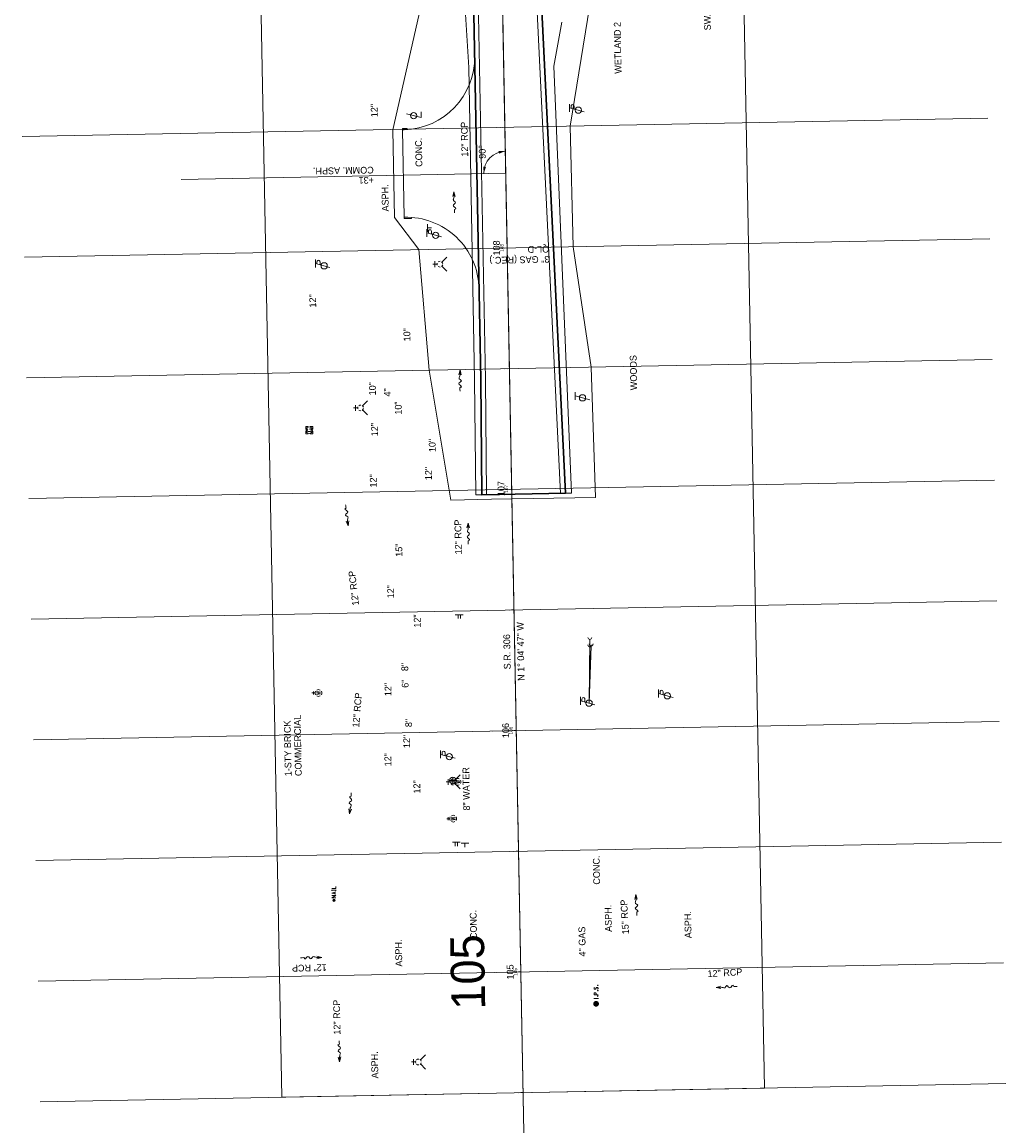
# Model space of a CAD drawing. Extents: x 2285774 to 2287976, y 637960 to 640390.
# Tile 2 of 9: x 2287186 to 2287593, y 638409 to 638867. Entities that reach past the tile are written whole.
import ezdxf
from ezdxf.enums import TextEntityAlignment as Align

# ---------------------------------------------------------------- set-up
doc = ezdxf.new("R2010")
doc.units = 0
doc.header["$LTSCALE"] = 20
doc.header["$MEASUREMENT"] = 0
for name, pattern in [('cl10', [50, 2.5, -2.5, 40, -2.5, 2.5]), ('cl100', [100, 10, -10, 60, -10, 10]), ('cl20', [100, 5, -5, 80, -5, 5]), ('DGN Style 7', [105.389891, 47.425451, -21.077978, 15.808484, -21.077978])]:
    doc.linetypes.add(name, pattern=pattern)
for name, color, linetype, lineweight in [('BD_X_Text', 7, 'Continuous', 0), ('DR_X_Text', 7, 'Continuous', 0), ('EV_Ecological_Text', 7, 'Continuous', 13), ('GE_P_CL_10', 7, 'cl10', 13), ('GE_P_CL_100', 7, 'cl100', 13), ('GE_P_CL_20', 7, 'cl20', 13), ('GE_P_Driveway_CL', 7, 'DGN Style 7', 13), ('GK_Clip_Borders', 7, 'Continuous', 0), ('GK_Patterns', 7, 'Continuous', 0), ('LT_X_Poles', 2, 'Continuous', 0), ('PV_P_EOP', 7, 'Continuous', 30), ('RD_X_Text', 7, 'Continuous', 0), ('SN_X_Public', 3, 'Continuous', 0), ('SV_P_Mon_Cells_Set', 7, 'Continuous', 0), ('SV_X_Control_Cells_Found', 7, 'Continuous', 0), ('TX_P_20', 7, 'Continuous', 13), ('UT_X_Gas_Cells', 2, 'Continuous', 0), ('UT_X_Gas_Text', 7, 'Continuous', 0), ('UT_X_Misc_Cells', 7, 'Continuous', 0), ('UT_X_Water_Text', 7, 'Continuous', 0), ('VG_X_Text', 7, 'Continuous', 0)]:
    doc.layers.add(name, color=color, linetype=linetype, lineweight=lineweight)
for name, color, linetype, lineweight, true_color in [('DR_X_Flow_Arrow', 7, 'Continuous', 0, 0x87cefa), ('PV_P_Curb', 7, 'Continuous', 13, 0x00ffa1), ('PV_P_Drive', 7, 'Continuous', 13, 0xff1493), ('PV_P_Saw_Cut_Line', 7, 'Continuous', 13, 0x99cc33), ('PV_P_Shoulder', 7, 'Continuous', 13, 0xff8000), ('RW_P_Const_Limits', 7, 'constlimit', 0, 0x00ffa1), ('UT_X_Telecom', 7, 'Continuous', 0, 0xff8000), ('UT_X_Telecom_Cells', 7, 'Continuous', 0, 0xff8000), ('UT_X_Water_Cells', 7, 'Continuous', 0, 0x40e0d0)]:
    doc.layers.add(name, color=color, linetype=linetype, lineweight=lineweight, true_color=true_color)
doc.styles.add('Slanted-Normal LS 0.50', font='font31.shx', dxfattribs={"height": 0.14})
doc.styles.add('Style-font31', font='font31.shx')
doc.linetypes.add('constlimit', pattern='A,0.65,-0.1,[96,dgnlstyle-ODOT_Linestyles.shx,S=0.000398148,R=0,X=0,Y=0],-0.1', length=0.85)

# ---------------------------------------------------------------- blocks, each defined once
blk = doc.blocks.new('*D6')
at = {"layer": 'TX_P_20'}
blk.add_arc((2287385.94, 638804.21), 9.14, 91.0798, 181.0798, dxfattribs=at)
at = {"layer": 'TX_P_20', "extrusion": (0, 0, -1)}
for points in [[(-2287382.91, 638813.42), (-2287385.77, 638813.35), (-2287383.11, 638812.32)], [(-2287377.74, 638806.74), (-2287376.8, 638804.04), (-2287376.63, 638806.89)]]:
    blk.add_solid(points, dxfattribs=at)
at = {"layer": 'TX_P_20', "style": 'Slanted-Normal LS 0.50'}
blk.add_text('90°', height=2.8, rotation=91.0798, dxfattribs=at).set_placement((2287376.26, 638810.19), align=Align.MIDDLE_LEFT)
blk = doc.blocks.new('SGN2P')
at = {"layer": 'SN_X_Public'}
for p, q in [((0, 0.024), (-0.08, 0.024)), ((0, 0.08), (0, -0.08)), ((0, -0.024), (-0.08, -0.024))]:
    blk.add_line(p, q, dxfattribs=at)
blk = doc.blocks.new('SGN1P')
at = {"layer": 'SN_X_Public'}
for p, q in [((0, 0), (-0.08, 0)), ((0, 0.08), (0, -0.08))]:
    blk.add_line(p, q, dxfattribs=at)
blk = doc.blocks.new('SGN2P_1')
at = {"layer": 'SN_X_Public'}
for p, q in [((0, 0.024), (-0.08, 0.024)), ((0, 0.08), (0, -0.08)), ((0, -0.024), (-0.08, -0.024))]:
    blk.add_line(p, q, dxfattribs=at)
blk = doc.blocks.new('SGN1P_1')
at = {"layer": 'SN_X_Public'}
for p, q in [((0, 0.08), (0, -0.08)), ((0, 0), (-0.08, 0))]:
    blk.add_line(p, q, dxfattribs=at)
blk = doc.blocks.new('DFL-X')
at = {"layer": 'DR_X_Flow_Arrow', "flags": 128}
blk.add_lwpolyline([(-0.08, -0.021), (0, 0), (-0.08, 0.022)], dxfattribs=at)
at = {"layer": 'DR_X_Flow_Arrow'}
blk.add_open_spline([(0, 0), (-0.028, 0), (-0.055, 0), (-0.083, 0), (-0.094, 0), (-0.105, 0.005), (-0.116, 0.008), (-0.123, 0.01), (-0.131, 0.013), (-0.137, 0.015), (-0.152, 0.02), (-0.165, -0.02), (-0.179, -0.022), (-0.195, -0.023), (-0.212, 0.018), (-0.228, 0.02), (-0.245, 0.021), (-0.266, -0.028), (-0.284, -0.022), (-0.29, -0.02), (-0.287, 0.001), (-0.295, 0.001), (-0.313, 0), (-0.332, 0), (-0.35, 0)], degree=3, knots=[0, 0, 0, 0, 0.203531, 0.203531, 0.203531, 0.286234, 0.286234, 0.286234, 0.340272, 0.340272, 0.340272, 0.477755, 0.477755, 0.477755, 0.633727, 0.633727, 0.633727, 0.804111, 0.804111, 0.804111, 0.865463, 0.865463, 0.865463, 1, 1, 1, 1], dxfattribs=at)
blk = doc.blocks.new('DFL-X_1')
at = {"layer": 'DR_X_Flow_Arrow', "flags": 128}
blk.add_lwpolyline([(-0.08, -0.021), (0, 0), (-0.08, 0.022)], dxfattribs=at)
at = {"layer": 'DR_X_Flow_Arrow'}
blk.add_open_spline([(0, 0), (-0.028, 0), (-0.055, 0), (-0.083, 0), (-0.094, 0), (-0.105, 0.005), (-0.116, 0.008), (-0.123, 0.01), (-0.13, 0.013), (-0.137, 0.015), (-0.154, 0.02), (-0.164, -0.02), (-0.179, -0.022), (-0.196, -0.023), (-0.211, 0.018), (-0.228, 0.02), (-0.246, 0.021), (-0.267, -0.028), (-0.284, -0.022), (-0.29, -0.02), (-0.287, 0.001), (-0.295, 0.001), (-0.313, 0), (-0.332, 0), (-0.35, 0)], degree=3, knots=[0, 0, 0, 0, 0.203531, 0.203531, 0.203531, 0.286234, 0.286234, 0.286234, 0.340272, 0.340272, 0.340272, 0.477755, 0.477755, 0.477755, 0.633727, 0.633727, 0.633727, 0.804111, 0.804111, 0.804111, 0.865463, 0.865463, 0.865463, 1, 1, 1, 1], dxfattribs=at)
blk = doc.blocks.new('DFL-X_2')
at = {"layer": 'DR_X_Flow_Arrow', "flags": 128}
blk.add_lwpolyline([(-0.08, -0.021), (0, 0), (-0.08, 0.022)], dxfattribs=at)
at = {"layer": 'DR_X_Flow_Arrow'}
blk.add_open_spline([(0, 0), (-0.028, 0), (-0.055, 0), (-0.083, 0), (-0.094, 0), (-0.105, 0.005), (-0.116, 0.008), (-0.123, 0.01), (-0.13, 0.013), (-0.137, 0.015), (-0.154, 0.02), (-0.164, -0.02), (-0.179, -0.022), (-0.196, -0.023), (-0.211, 0.018), (-0.228, 0.02), (-0.246, 0.021), (-0.267, -0.028), (-0.284, -0.022), (-0.29, -0.02), (-0.287, 0.001), (-0.295, 0.001), (-0.313, 0), (-0.332, 0), (-0.35, 0)], degree=3, knots=[0, 0, 0, 0, 0.203531, 0.203531, 0.203531, 0.286234, 0.286234, 0.286234, 0.340272, 0.340272, 0.340272, 0.477755, 0.477755, 0.477755, 0.633727, 0.633727, 0.633727, 0.804111, 0.804111, 0.804111, 0.865463, 0.865463, 0.865463, 1, 1, 1, 1], dxfattribs=at)
blk = doc.blocks.new('DFL-X_3')
at = {"layer": 'DR_X_Flow_Arrow', "flags": 128}
blk.add_lwpolyline([(-0.08, -0.021), (0, 0), (-0.08, 0.022)], dxfattribs=at)
at = {"layer": 'DR_X_Flow_Arrow'}
blk.add_open_spline([(0, 0), (-0.028, 0), (-0.055, 0), (-0.083, 0), (-0.094, 0), (-0.105, 0.005), (-0.116, 0.008), (-0.123, 0.01), (-0.13, 0.013), (-0.137, 0.015), (-0.153, 0.02), (-0.165, -0.02), (-0.179, -0.022), (-0.196, -0.023), (-0.211, 0.018), (-0.228, 0.019), (-0.246, 0.021), (-0.266, -0.028), (-0.284, -0.022), (-0.29, -0.02), (-0.287, 0.001), (-0.295, 0.001), (-0.313, 0), (-0.332, 0), (-0.35, 0)], degree=3, knots=[0, 0, 0, 0, 0.203531, 0.203531, 0.203531, 0.286234, 0.286234, 0.286234, 0.340272, 0.340272, 0.340272, 0.477755, 0.477755, 0.477755, 0.633727, 0.633727, 0.633727, 0.804111, 0.804111, 0.804111, 0.865463, 0.865463, 0.865463, 1, 1, 1, 1], dxfattribs=at)
blk = doc.blocks.new('DFL-X_18')
at = {"layer": 'DR_X_Flow_Arrow', "flags": 128}
blk.add_lwpolyline([(-0.08, -0.021), (0, 0), (-0.08, 0.022)], dxfattribs=at)
at = {"layer": 'DR_X_Flow_Arrow'}
blk.add_open_spline([(0, 0), (-0.028, 0), (-0.055, 0), (-0.083, 0), (-0.094, 0), (-0.105, 0.005), (-0.116, 0.008), (-0.123, 0.01), (-0.13, 0.013), (-0.137, 0.015), (-0.154, 0.02), (-0.164, -0.02), (-0.179, -0.022), (-0.196, -0.023), (-0.211, 0.018), (-0.228, 0.02), (-0.246, 0.021), (-0.268, -0.028), (-0.284, -0.022), (-0.289, -0.02), (-0.287, 0.001), (-0.295, 0.001), (-0.313, 0), (-0.332, 0), (-0.35, 0)], degree=3, knots=[0, 0, 0, 0, 0.203531, 0.203531, 0.203531, 0.286234, 0.286234, 0.286234, 0.340272, 0.340272, 0.340272, 0.477755, 0.477755, 0.477755, 0.633727, 0.633727, 0.633727, 0.804111, 0.804111, 0.804111, 0.865463, 0.865463, 0.865463, 1, 1, 1, 1], dxfattribs=at)
blk = doc.blocks.new('DFL-X_19')
at = {"layer": 'DR_X_Flow_Arrow', "flags": 128}
blk.add_lwpolyline([(-0.08, -0.021), (0, 0), (-0.08, 0.022)], dxfattribs=at)
at = {"layer": 'DR_X_Flow_Arrow'}
blk.add_open_spline([(0, 0), (-0.028, 0), (-0.055, 0), (-0.083, 0), (-0.094, 0), (-0.105, 0.005), (-0.116, 0.008), (-0.123, 0.01), (-0.13, 0.013), (-0.137, 0.015), (-0.154, 0.02), (-0.165, -0.02), (-0.179, -0.022), (-0.195, -0.023), (-0.212, 0.018), (-0.228, 0.02), (-0.245, 0.021), (-0.266, -0.028), (-0.284, -0.022), (-0.29, -0.02), (-0.287, 0.001), (-0.295, 0.001), (-0.313, 0), (-0.332, 0), (-0.35, 0)], degree=3, knots=[0, 0, 0, 0, 0.203531, 0.203531, 0.203531, 0.286234, 0.286234, 0.286234, 0.340272, 0.340272, 0.340272, 0.477755, 0.477755, 0.477755, 0.633727, 0.633727, 0.633727, 0.804111, 0.804111, 0.804111, 0.865463, 0.865463, 0.865463, 1, 1, 1, 1], dxfattribs=at)
blk = doc.blocks.new('DFL-X_20')
at = {"layer": 'DR_X_Flow_Arrow', "flags": 128}
blk.add_lwpolyline([(-0.08, -0.021), (0, 0), (-0.08, 0.022)], dxfattribs=at)
at = {"layer": 'DR_X_Flow_Arrow'}
blk.add_open_spline([(0, 0), (-0.028, 0), (-0.055, 0), (-0.083, 0), (-0.094, 0), (-0.105, 0.005), (-0.116, 0.008), (-0.123, 0.01), (-0.131, 0.013), (-0.137, 0.015), (-0.153, 0.02), (-0.165, -0.02), (-0.179, -0.022), (-0.196, -0.023), (-0.211, 0.018), (-0.228, 0.02), (-0.246, 0.021), (-0.266, -0.028), (-0.284, -0.022), (-0.29, -0.02), (-0.287, 0.001), (-0.295, 0.001), (-0.313, 0), (-0.332, 0), (-0.35, 0)], degree=3, knots=[0, 0, 0, 0, 0.203531, 0.203531, 0.203531, 0.286234, 0.286234, 0.286234, 0.340272, 0.340272, 0.340272, 0.477755, 0.477755, 0.477755, 0.633727, 0.633727, 0.633727, 0.804111, 0.804111, 0.804111, 0.865463, 0.865463, 0.865463, 1, 1, 1, 1], dxfattribs=at)
blk = doc.blocks.new('DFL-X_21')
at = {"layer": 'DR_X_Flow_Arrow', "flags": 128}
blk.add_lwpolyline([(-0.08, -0.021), (0, 0), (-0.08, 0.022)], dxfattribs=at)
at = {"layer": 'DR_X_Flow_Arrow'}
blk.add_open_spline([(0, 0), (-0.028, 0), (-0.055, 0), (-0.083, 0), (-0.094, 0), (-0.105, 0.005), (-0.116, 0.008), (-0.123, 0.01), (-0.131, 0.013), (-0.137, 0.015), (-0.153, 0.02), (-0.165, -0.02), (-0.179, -0.022), (-0.196, -0.023), (-0.211, 0.018), (-0.228, 0.02), (-0.246, 0.021), (-0.266, -0.028), (-0.284, -0.022), (-0.29, -0.02), (-0.287, 0.001), (-0.295, 0.001), (-0.313, 0), (-0.332, 0), (-0.35, 0)], degree=3, knots=[0, 0, 0, 0, 0.203531, 0.203531, 0.203531, 0.286234, 0.286234, 0.286234, 0.340272, 0.340272, 0.340272, 0.477755, 0.477755, 0.477755, 0.633727, 0.633727, 0.633727, 0.804111, 0.804111, 0.804111, 0.865463, 0.865463, 0.865463, 1, 1, 1, 1], dxfattribs=at)
blk = doc.blocks.new('NAIL')
at = {"layer": 'SV_X_Control_Cells_Found'}
for p, q in [((-0.018, 0.018), (0.018, -0.018)), ((-0.018, -0.018), (0.018, 0.018))]:
    blk.add_line(p, q, dxfattribs=at)
at = {"layer": 'SV_X_Control_Cells_Found', "flags": 128}
for points in [[(0.054, -0.04), (0.054, 0.04), (0.102, -0.04), (0.102, 0.04)], [(0.127, -0.04), (0.152, 0.04), (0.177, -0.04)], [(0.202, 0.04), (0.222, 0.04)], [(0.212, -0.04), (0.212, 0.04)], [(0.247, 0.04), (0.247, -0.04), (0.291, -0.04)], [(0.17, -0.022), (0.133, -0.022)], [(0.202, -0.04), (0.222, -0.04)]]:
    blk.add_lwpolyline(points, dxfattribs=at)
at = {"layer": 'SV_X_Control_Cells_Found'}
blk.add_circle((0, 0), 0.025, dxfattribs=at)
blk = doc.blocks.new('FH')
at = {"layer": 'UT_X_Water_Cells'}
for p, q in [((0.06, 0.103), (-0.06, 0.103)), ((0, 0.06), (0, 0.146)), ((-0.042, -0.042), (-0.146, -0.146)), ((0.042, -0.042), (0.146, -0.146))]:
    blk.add_line(p, q, dxfattribs=at)
for start, end in [(140.021, 184.0629), (68.1395, 112.038), (356.0165, 39.9889), (211.8788, 255.8479), (283.8239, 329.9097)]:
    blk.add_arc((0, 0), 0.06, start, end, dxfattribs=at)
blk = doc.blocks.new('IPS')
at = {"layer": 'SV_P_Mon_Cells_Set'}
h = blk.add_hatch(color=256, dxfattribs=at)
edge = h.paths.add_edge_path()
edge.add_arc((0, 0), 0.06, 0, 360)
at = {"layer": 'SV_P_Mon_Cells_Set', "flags": 128}
for points in [[(0.101, 0.04), (0.119, 0.04)], [(0.11, -0.04), (0.11, 0.04)], [(0.188, -0.04), (0.188, 0.04), (0.214, 0.04), (0.217, 0.039), (0.221, 0.038), (0.223, 0.037), (0.224, 0.036), (0.227, 0.033), (0.228, 0.029), (0.229, 0.024), (0.229, 0.017), (0.229, 0.014), (0.228, 0.01), (0.226, 0.006), (0.223, 0.004), (0.222, 0.003), (0.219, 0.002), (0.214, 0.001), (0.188, 0.001)], [(0.338, 0.034), (0.337, 0.036), (0.336, 0.037), (0.331, 0.039), (0.325, 0.04), (0.32, 0.04), (0.319, 0.04), (0.311, 0.038), (0.305, 0.034), (0.302, 0.029), (0.3, 0.024), (0.3, 0.021), (0.302, 0.016), (0.306, 0.011), (0.336, -0.008), (0.339, -0.01), (0.34, -0.013), (0.341, -0.017), (0.341, -0.02), (0.341, -0.024), (0.34, -0.027), (0.339, -0.03), (0.338, -0.032), (0.337, -0.034), (0.335, -0.036), (0.334, -0.037), (0.331, -0.039), (0.33, -0.039), (0.325, -0.04), (0.317, -0.04), (0.312, -0.039), (0.305, -0.034), (0.3, -0.03)], [(0.101, -0.04), (0.119, -0.04)], [(0.158, -0.029), (0.16, -0.029), (0.162, -0.03), (0.164, -0.033), (0.164, -0.036), (0.162, -0.039), (0.16, -0.04), (0.158, -0.04), (0.156, -0.039), (0.154, -0.036), (0.154, -0.033), (0.156, -0.03), (0.158, -0.029)], [(0.27, -0.029), (0.273, -0.029), (0.275, -0.03), (0.276, -0.033), (0.276, -0.036), (0.275, -0.039), (0.273, -0.04), (0.27, -0.04), (0.268, -0.039), (0.267, -0.036), (0.267, -0.033), (0.268, -0.03), (0.27, -0.029)], [(0.379, -0.029), (0.382, -0.029), (0.384, -0.03), (0.385, -0.033), (0.385, -0.036), (0.384, -0.039), (0.382, -0.04), (0.379, -0.04), (0.378, -0.039), (0.376, -0.036), (0.376, -0.033), (0.378, -0.03), (0.379, -0.029)]]:
    blk.add_lwpolyline(points, dxfattribs=at)
blk = doc.blocks.new('TPW')
at = {"layer": 'UT_X_Misc_Cells'}
for p, q in [((0.128, 0.18), (-0.032, 0.18)), ((0.048, 0.18), (-0.032, -0.12)), ((0.023, 0.086), (0.083, 0.086)), ((0.04, 0.15), (0.083, 0.15))]:
    blk.add_line(p, q, dxfattribs=at)
blk.add_circle((0, 0), 0.065, dxfattribs=at)
blk.add_arc((0.083, 0.118), 0.0319, 268.8767, 91.1233, dxfattribs=at)
blk = doc.blocks.new('TPW_1')
at = {"layer": 'UT_X_Misc_Cells'}
for p, q in [((0.128, 0.18), (-0.032, 0.18)), ((0.048, 0.18), (-0.032, -0.12)), ((0.023, 0.086), (0.083, 0.086)), ((0.04, 0.15), (0.083, 0.15))]:
    blk.add_line(p, q, dxfattribs=at)
blk.add_circle((0, 0), 0.065, dxfattribs=at)
blk.add_arc((0.083, 0.118), 0.0319, 268.8767, 91.1233, dxfattribs=at)
blk = doc.blocks.new('TPW_2')
at = {"layer": 'UT_X_Misc_Cells'}
for p, q in [((0.128, 0.18), (-0.032, 0.18)), ((0.048, 0.18), (-0.032, -0.12)), ((0.023, 0.086), (0.083, 0.086)), ((0.04, 0.15), (0.083, 0.15))]:
    blk.add_line(p, q, dxfattribs=at)
blk.add_circle((0, 0), 0.065, dxfattribs=at)
blk.add_arc((0.083, 0.118), 0.0319, 268.8767, 91.1233, dxfattribs=at)
blk = doc.blocks.new('FH_1')
at = {"layer": 'UT_X_Water_Cells'}
for p, q in [((0.06, 0.103), (-0.06, 0.103)), ((0, 0.06), (0, 0.146)), ((-0.042, -0.042), (-0.146, -0.146)), ((0.042, -0.042), (0.146, -0.146))]:
    blk.add_line(p, q, dxfattribs=at)
for start, end in [(140.021, 184.0629), (68.1395, 112.038), (356.0165, 39.9889), (211.8788, 255.8479), (283.8239, 329.9097)]:
    blk.add_arc((0, 0), 0.06, start, end, dxfattribs=at)
blk = doc.blocks.new('WGV')
at = {"layer": 'UT_X_Water_Cells'}
for p, q in [((0.032, 0.102), (-0.032, 0.102)), ((0, 0.07), (0, 0.134))]:
    blk.add_line(p, q, dxfattribs=at)
at = {"layer": 'UT_X_Water_Cells', "flags": 128}
blk.add_lwpolyline([(-0.032, 0.041), (-0.016, -0.045), (0, 0.041), (0.016, -0.045), (0.032, 0.041)], dxfattribs=at)
at = {"layer": 'UT_X_Water_Cells'}
for start, end in [(150.0184, 209.9816), (60.0184, 120.0157), (330.0184, 29.9816), (239.9843, 299.9816)]:
    blk.add_arc((0, 0), 0.07, start, end, dxfattribs=at)
blk = doc.blocks.new('WGV_1')
at = {"layer": 'UT_X_Water_Cells'}
for p, q in [((0.032, 0.102), (-0.032, 0.102)), ((0, 0.07), (0, 0.134))]:
    blk.add_line(p, q, dxfattribs=at)
at = {"layer": 'UT_X_Water_Cells', "flags": 128}
blk.add_lwpolyline([(-0.032, 0.041), (-0.016, -0.045), (0, 0.041), (0.016, -0.045), (0.032, 0.041)], dxfattribs=at)
at = {"layer": 'UT_X_Water_Cells'}
for start, end in [(150.0184, 209.9816), (60.0184, 120.0157), (330.0184, 29.9816), (239.9843, 299.9816)]:
    blk.add_arc((0, 0), 0.07, start, end, dxfattribs=at)
blk = doc.blocks.new('WGV_2')
at = {"layer": 'UT_X_Water_Cells'}
for p, q in [((0.032, 0.102), (-0.032, 0.102)), ((0, 0.07), (0, 0.134))]:
    blk.add_line(p, q, dxfattribs=at)
at = {"layer": 'UT_X_Water_Cells', "flags": 128}
blk.add_lwpolyline([(-0.032, 0.041), (-0.016, -0.045), (0, 0.041), (0.016, -0.045), (0.032, 0.041)], dxfattribs=at)
at = {"layer": 'UT_X_Water_Cells'}
for start, end in [(150.0184, 209.9816), (60.0184, 120.0157), (330.0184, 29.9816), (239.9843, 299.9816)]:
    blk.add_arc((0, 0), 0.07, start, end, dxfattribs=at)
blk = doc.blocks.new('GM')
at = {"layer": 'UT_X_Gas_Cells', "flags": 128}
for points in [[(-0.02, 0.075), (-0.075, 0.075), (-0.075, 0.02)], [(0.027, 0.027), (0.026, 0.031), (0.024, 0.034), (0.02, 0.038), (0.015, 0.042), (0.012, 0.044), (0.009, 0.044), (0.005, 0.045), (-0.004, 0.045), (-0.007, 0.044), (-0.01, 0.044), (-0.012, 0.042), (-0.018, 0.038), (-0.022, 0.033), (-0.024, 0.027), (-0.025, 0.019), (-0.027, 0.008), (-0.027, -0.007), (-0.026, -0.019), (-0.023, -0.028), (-0.019, -0.036), (-0.015, -0.039), (-0.011, -0.042), (-0.003, -0.045), (0.005, -0.045), (0.012, -0.044), (0.015, -0.042), (0.018, -0.041), (0.021, -0.038), (0.024, -0.034), (0.027, -0.027), (0.027, -0.01), (0.012, -0.01)], [(0.075, 0.02), (0.075, 0.075), (0.02, 0.075)], [(-0.075, -0.02), (-0.075, -0.075), (-0.02, -0.075)], [(0.02, -0.075), (0.075, -0.075), (0.075, -0.02)]]:
    blk.add_lwpolyline(points, dxfattribs=at)
at = {"layer": 'UT_X_Gas_Cells'}
blk.add_circle((0, 0), 0.0675, dxfattribs=at)
blk = doc.blocks.new('FH_2')
at = {"layer": 'UT_X_Water_Cells'}
for p, q in [((0.06, 0.103), (-0.06, 0.103)), ((0, 0.06), (0, 0.146)), ((-0.042, -0.042), (-0.146, -0.146)), ((0.042, -0.042), (0.146, -0.146))]:
    blk.add_line(p, q, dxfattribs=at)
for start, end in [(140.021, 184.0629), (68.1395, 112.038), (356.0165, 39.9889), (211.8788, 255.8479), (283.8239, 329.9097)]:
    blk.add_arc((0, 0), 0.06, start, end, dxfattribs=at)
blk = doc.blocks.new('TPW_3')
at = {"layer": 'UT_X_Misc_Cells'}
for p, q in [((0.128, 0.18), (-0.032, 0.18)), ((0.048, 0.18), (-0.032, -0.12)), ((0.023, 0.086), (0.083, 0.086)), ((0.04, 0.15), (0.083, 0.15))]:
    blk.add_line(p, q, dxfattribs=at)
blk.add_circle((0, 0), 0.065, dxfattribs=at)
blk.add_arc((0.083, 0.118), 0.0319, 268.8767, 91.1233, dxfattribs=at)
blk = doc.blocks.new('FH_3')
at = {"layer": 'UT_X_Water_Cells'}
for p, q in [((0.06, 0.103), (-0.06, 0.103)), ((0, 0.06), (0, 0.146)), ((-0.042, -0.042), (-0.146, -0.146)), ((0.042, -0.042), (0.146, -0.146))]:
    blk.add_line(p, q, dxfattribs=at)
for start, end in [(140.021, 184.0629), (68.1395, 112.038), (356.0165, 39.9889), (211.8788, 255.8479), (283.8239, 329.9097)]:
    blk.add_arc((0, 0), 0.06, start, end, dxfattribs=at)
blk = doc.blocks.new('TPW_4')
at = {"layer": 'UT_X_Misc_Cells'}
for p, q in [((0.128, 0.18), (-0.032, 0.18)), ((0.048, 0.18), (-0.032, -0.12)), ((0.023, 0.086), (0.083, 0.086)), ((0.04, 0.15), (0.083, 0.15))]:
    blk.add_line(p, q, dxfattribs=at)
blk.add_circle((0, 0), 0.065, dxfattribs=at)
blk.add_arc((0.083, 0.118), 0.0319, 268.8767, 91.1233, dxfattribs=at)
blk = doc.blocks.new('LPOLE')
at = {"layer": 'LT_X_Poles', "flags": 128}
blk.add_lwpolyline([(0.039, 0.148), (-0.039, -0.152), (0.079, -0.152)], dxfattribs=at)
at = {"layer": 'LT_X_Poles'}
blk.add_circle((0, 0), 0.065, dxfattribs=at)
blk = doc.blocks.new('TELP')
at = {"layer": 'UT_X_Telecom_Cells'}
for p, q in [((0.12, 0.15), (-0.04, 0.15)), ((0.04, 0.15), (-0.04, -0.15))]:
    blk.add_line(p, q, dxfattribs=at)
blk.add_circle((0, 0), 0.065, dxfattribs=at)
blk = doc.blocks.new('TPW_6')
at = {"layer": 'UT_X_Misc_Cells'}
for p, q in [((0.128, 0.18), (-0.032, 0.18)), ((0.048, 0.18), (-0.032, -0.12)), ((0.023, 0.086), (0.083, 0.086)), ((0.04, 0.15), (0.083, 0.15))]:
    blk.add_line(p, q, dxfattribs=at)
blk.add_circle((0, 0), 0.065, dxfattribs=at)
blk.add_arc((0.083, 0.118), 0.0319, 268.8767, 91.1233, dxfattribs=at)
blk = doc.blocks.new('DM')
at = {"layer": 'UT_X_Misc_Cells'}
h = blk.add_hatch(color=256, dxfattribs=at)
edge = h.paths.add_edge_path()
edge.add_arc((0, 0), 0.01, 0, 360)
blk.add_arc((0.04, 0), 0.04, 90, 270, dxfattribs=at)
blk = doc.blocks.new('DM_1')
at = {"layer": 'UT_X_Misc_Cells'}
h = blk.add_hatch(color=256, dxfattribs=at)
edge = h.paths.add_edge_path()
edge.add_arc((0, 0), 0.01, 0, 360)
blk.add_arc((0.04, 0), 0.04, 90, 270, dxfattribs=at)
blk = doc.blocks.new('DM_2')
at = {"layer": 'UT_X_Misc_Cells'}
h = blk.add_hatch(color=256, dxfattribs=at)
edge = h.paths.add_edge_path()
edge.add_arc((0, 0), 0.01, 0, 360)
blk.add_arc((0.04, 0), 0.04, 90, 270, dxfattribs=at)
blk = doc.blocks.new('BM')
at = {"layer": 'SV_X_Control_Cells_Found'}
for p, q in [((-0.07, 0), (0.071, 0)), ((0, 0.071), (0, -0.07))]:
    blk.add_line(p, q, dxfattribs=at)
blk.add_circle((0, 0), 0.0705, dxfattribs=at)
blk = doc.blocks.new('DFL-X_22')
at = {"layer": 'DR_X_Flow_Arrow', "flags": 128}
blk.add_lwpolyline([(-0.08, -0.021), (0, 0), (-0.08, 0.021)], dxfattribs=at)
at = {"layer": 'DR_X_Flow_Arrow'}
blk.add_open_spline([(0, 0), (-0.028, 0), (-0.055, 0), (-0.083, 0), (-0.094, 0), (-0.105, 0.005), (-0.116, 0.008), (-0.123, 0.01), (-0.131, 0.013), (-0.137, 0.015), (-0.152, 0.02), (-0.165, -0.02), (-0.179, -0.022), (-0.195, -0.023), (-0.212, 0.018), (-0.228, 0.019), (-0.245, 0.021), (-0.266, -0.028), (-0.284, -0.022), (-0.29, -0.02), (-0.287, 0.001), (-0.295, 0.001), (-0.313, 0), (-0.332, 0), (-0.35, 0)], degree=3, knots=[0, 0, 0, 0, 0.203531, 0.203531, 0.203531, 0.286234, 0.286234, 0.286234, 0.340272, 0.340272, 0.340272, 0.477755, 0.477755, 0.477755, 0.633727, 0.633727, 0.633727, 0.804111, 0.804111, 0.804111, 0.865463, 0.865463, 0.865463, 1, 1, 1, 1], dxfattribs=at)

msp = doc.modelspace()

# ---------------------------------------------------------------- linework, layer by layer
at = {"layer": 'GE_P_CL_10'}
for p, q in [((2287401.6, 637973.38), (2287357.08, 640335.42)), ((2287385.58, 638823.23), (2287384.58, 638823.21)), ((2287386.53, 638773.24), (2287385.53, 638773.22)), ((2287387.47, 638723.25), (2287386.47, 638723.23)), ((2287388.41, 638673.26), (2287387.41, 638673.24)), ((2287389.35, 638623.27), (2287388.35, 638623.25)), ((2287390.29, 638573.28), (2287389.29, 638573.26)), ((2287391.24, 638523.28), (2287390.24, 638523.27)), ((2287392.18, 638473.29), (2287391.18, 638473.27)), ((2287393.12, 638423.3), (2287392.12, 638423.28))]:
    msp.add_line(p, q, dxfattribs=at)
at = {"layer": 'GE_P_CL_100'}
for p, q in [((2287401.6, 637973.38), (2287357.08, 640335.42)), ((2287386.53, 638773.24), (2287376.53, 638773.05)), ((2287388.41, 638673.26), (2287378.41, 638673.07)), ((2287390.29, 638573.28), (2287380.3, 638573.09)), ((2287392.18, 638473.29), (2287382.18, 638473.1))]:
    msp.add_line(p, q, dxfattribs=at)
at = {"layer": 'GE_P_CL_20'}
for p, q in [((2287401.6, 637973.38), (2287357.08, 640335.42)), ((2287385.58, 638823.23), (2287383.58, 638823.19)), ((2287386.53, 638773.24), (2287384.53, 638773.2)), ((2287387.47, 638723.25), (2287385.47, 638723.21)), ((2287388.41, 638673.26), (2287386.41, 638673.22)), ((2287389.35, 638623.27), (2287387.35, 638623.23)), ((2287390.29, 638573.28), (2287388.29, 638573.24)), ((2287391.24, 638523.28), (2287389.24, 638523.25)), ((2287392.18, 638473.29), (2287390.18, 638473.26)), ((2287393.12, 638423.3), (2287391.12, 638423.26))]:
    msp.add_line(p, q, dxfattribs=at)
at = {"layer": 'GE_P_Driveway_CL'}
msp.add_line((2287251.5, 638801.68), (2287385.94, 638804.21), dxfattribs=at)
at = {"layer": 'GK_Clip_Borders'}
for p, q in [((2287493.1, 638425.19), (2287457.16, 640332.01)), ((2287293.14, 638421.42), (2287257.2, 640328.25)), ((2287493.1, 638425.19), (2287293.14, 638421.42))]:
    msp.add_line(p, q, dxfattribs=at)
at = {"layer": 'GK_Patterns'}
for p, q in [((2287185.62, 638819.46), (2287585.55, 638827)), ((2287186.56, 638769.47), (2287586.49, 638777.01)), ((2287187.5, 638719.48), (2287587.43, 638727.02)), ((2287188.45, 638669.49), (2287588.37, 638677.03)), ((2287189.39, 638619.5), (2287589.32, 638627.04)), ((2287190.33, 638569.51), (2287590.26, 638577.04)), ((2287191.27, 638519.52), (2287591.2, 638527.05)), ((2287192.21, 638469.52), (2287592.14, 638477.06)), ((2287193.16, 638419.53), (2287593.09, 638427.07))]:
    msp.add_line(p, q, dxfattribs=at)
at = {"layer": 'PV_P_Curb'}
for p, q in [((2287343.17, 638822.69), (2287343.9, 638822.71)), ((2287343.18, 638822.19), (2287343.17, 638822.69)), ((2287345.11, 638822.77), (2287345.13, 638822.28)), ((2287343.87, 638785.94), (2287343.88, 638785.44)), ((2287346.84, 638785.89), (2287346.85, 638785.39))]:
    msp.add_line(p, q, dxfattribs=at)
for centre, start, end in [((2287343.03, 638852.2), 271.6892, 274.0436), ((2287344.84, 638755.96), 86.1075, 91.8803)]:
    msp.add_arc(centre, 29.5, start, end, dxfattribs=at)
at = {"layer": 'PV_P_Drive'}
for p, q in [((2287343.18, 638822.19), (2287343.91, 638822.21)), ((2287343.87, 638785.94), (2287343.18, 638822.19))]:
    msp.add_line(p, q, dxfattribs=at)
for centre, start, end in [((2287343.03, 638852.2), 271.6892, 1.0798), ((2287344.84, 638755.96), 1.0798, 91.8669)]:
    msp.add_arc(centre, 30, start, end, dxfattribs=at)
at = {"layer": 'PV_P_EOP'}
for p, q in [((2287375.55, 638718.66), (2287354.69, 639825.33)), ((2287410.64, 638671.68), (2287393.96, 639015.46)), ((2287375.98, 638671.02), (2287375.55, 638718.66)), ((2287375.98, 638671.02), (2287410.64, 638671.68))]:
    msp.add_line(p, q, dxfattribs=at)
at = {"layer": 'PV_P_Saw_Cut_Line'}
for p, q in [((2287377.55, 638718.7), (2287356.69, 639825.33)), ((2287408.64, 638671.58), (2287391.96, 639015.39)), ((2287377.98, 638671.04), (2287377.55, 638718.68)), ((2287377.98, 638671.06), (2287375.98, 638671.02)), ((2287410.64, 638671.68), (2287408.64, 638671.58))]:
    msp.add_line(p, q, dxfattribs=at)
at = {"layer": 'PV_P_Shoulder'}
for p, q in [((2287362.52, 638985.33), (2287370.61, 638847.95)), ((2287409.18, 638866.83), (2287405.89, 638848.62)), ((2287373.05, 638718.61), (2287370.61, 638847.95)), ((2287413.14, 638671.72), (2287405.89, 638848.62)), ((2287373.48, 638670.98), (2287373.05, 638718.61)), ((2287375.98, 638671.02), (2287373.48, 638670.98)), ((2287410.64, 638671.68), (2287413.14, 638671.72))]:
    msp.add_line(p, q, dxfattribs=at)
at = {"layer": 'RW_P_Const_Limits'}
for p, q in [((2287350.57, 638872.58), (2287339.18, 638822.12)), ((2287412.58, 638823.74), (2287420.79, 638873.9)), ((2287339.87, 638785.87), (2287339.18, 638822.12)), ((2287413.87, 638773.76), (2287412.58, 638823.74)), ((2287421.36, 638723.89), (2287413.87, 638773.76)), ((2287363.15, 638668.78), (2287354.2, 638722.62)), ((2287423.08, 638669.91), (2287421.36, 638723.89)), ((2287379.99, 638669.1), (2287363.15, 638668.78)), ((2287379.99, 638669.1), (2287423.08, 638669.91))]:
    msp.add_line(p, q, dxfattribs=at)
at = {"layer": 'RW_P_Const_Limits', "flags": 128}
msp.add_lwpolyline([(2287354.2, 638722.62), (2287349.9, 638772.55), (2287339.87, 638785.87)], dxfattribs=at)
at = {"layer": 'UT_X_Telecom'}
for p, q in [((2287420.46, 638584.65), (2287420.78, 638611.04)), ((2287420.46, 638584.65), (2287421.29, 638608.38)), ((2287420.76, 638607.95), (2287420.46, 638584.65))]:
    msp.add_line(p, q, dxfattribs=at)

# ---------------------------------------------------------------- block references
at = {"layer": 'DR_X_Flow_Arrow', "xscale": 25, "yscale": 25, "zscale": 25}
for name, p, rotation in [('DFL-X_3', (2287364.44, 638796.56), 91.96498121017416), ('DFL-X_22', (2287366.99, 638722.73), 90), ('DFL-X_18', (2287320.64, 638658.18), 276.5992374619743), ('DFL-X', (2287370.42, 638659.27), 90), ('DFL-X_19', (2287321.29, 638538.77), 265.5903002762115), ('DFL-X_1', (2287439.77, 638505.39), 93.27029067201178), ('DFL-X_21', (2287309.74, 638479.34), 1.085550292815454), ('DFL-X_2', (2287473.04, 638466.82), 183.2702906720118), ('DFL-X_20', (2287317.14, 638436.05), 271.0855502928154)]:
    msp.add_blockref(name, p, dxfattribs=dict(at, rotation=rotation))
at = {"layer": 'LT_X_Poles', "xscale": 20, "yscale": 20, "zscale": 20, "rotation": 90.00000000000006}
msp.add_blockref('LPOLE', (2287347.82, 638828.1), dxfattribs=at)
at = {"layer": 'SN_X_Public', "xscale": 20, "yscale": 20, "zscale": 20}
for name, p, rotation in [('SGN1P_1', (2287353.52, 638781.54), 180), ('SGN2P_1', (2287366.65, 638621.26), 89.99999999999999), ('SGN2P', (2287365.52, 638526.99), 89.99999999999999), ('SGN1P', (2287369.03, 638526.63), 89.99999999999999)]:
    msp.add_blockref(name, p, dxfattribs=dict(at, rotation=rotation))
at = {"layer": 'SV_P_Mon_Cells_Set', "xscale": 20, "yscale": 20, "zscale": 20, "rotation": 90.00000000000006}
msp.add_blockref('IPS', (2287423.35, 638460.09), dxfattribs=at)
at = {"layer": 'SV_X_Control_Cells_Found', "xscale": 20, "yscale": 20, "zscale": 20}
msp.add_blockref('BM', (2287364.04, 638552.6), dxfattribs=at)
at = {"layer": 'SV_X_Control_Cells_Found', "xscale": 20, "yscale": 20, "zscale": 20, "rotation": 90.00000000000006}
msp.add_blockref('NAIL', (2287314.76, 638502.92), dxfattribs=at)
at = {"layer": 'TX_P_20'}
msp.add_blockref('*D6', (0, 0), dxfattribs=at)
at = {"layer": 'UT_X_Gas_Cells', "xscale": 20, "yscale": 20, "zscale": 20, "rotation": 90.00000000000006}
msp.add_blockref('GM', (2287304.57, 638697.75), dxfattribs=at)
at = {"layer": 'UT_X_Misc_Cells', "xscale": 20, "yscale": 20, "zscale": 20}
for name, p, rotation in [('TPW_6', (2287415.96, 638830.33), 90.00000000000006), ('TPW_4', (2287356.9, 638778.49), 90.00000000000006), ('TPW_3', (2287310.73, 638765.85), 90.00000000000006), ('DM_2', (2287420.78, 638611.04), 90.00000000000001), ('DM', (2287420.76, 638607.95), 90.00000000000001), ('DM_1', (2287421.29, 638608.38), 90.00000000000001), ('TPW_1', (2287452.86, 638587.69), 90.00000000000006), ('TPW', (2287420.46, 638584.65), 90.00000000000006), ('TPW_2', (2287362.55, 638562.45), 90.00000000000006)]:
    msp.add_blockref(name, p, dxfattribs=dict(at, rotation=rotation))
at = {"layer": 'UT_X_Telecom_Cells', "xscale": 20, "yscale": 20, "zscale": 20, "rotation": 90.00000000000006}
msp.add_blockref('TELP', (2287417.72, 638711.14), dxfattribs=at)
at = {"layer": 'UT_X_Water_Cells', "xscale": 20, "yscale": 20, "zscale": 20, "rotation": 90.00000000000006}
for name, p in [('FH_3', (2287358.68, 638766.52)), ('FH_2', (2287325.81, 638706.98)), ('WGV_2', (2287308.35, 638588.86)), ('FH_1', (2287364.15, 638552.02)), ('WGV', (2287366, 638552.06)), ('WGV_1', (2287364.18, 638536.79)), ('FH', (2287349.79, 638435.99))]:
    msp.add_blockref(name, p, dxfattribs=at)

# ---------------------------------------------------------------- texts
at = {"layer": 'BD_X_Text', "insert": (2287294.45, 638554.33), "char_height": 2.8, "attachment_point": 1, "rotation": 91.0798, "line_spacing_factor": 0.9, "style": 'Slanted-Normal LS 0.50'}
msp.add_mtext('1-STY BRICK\\PCOMMERCIAL', dxfattribs=at)
at = {"layer": 'DR_X_Text', "style": 'Slanted-Normal LS 0.50'}
for s, rotation, p in [('12" RCP', 91.2125, (2287367.6, 638811.06)), ('12" RCP', 91.2125, (2287364.96, 638646.26)), ('12" RCP', 96.5992, (2287322.41, 638624.97)), ('12" RCP', 85.4576, (2287322.43, 638574.69)), ('15" RCP', 93.2703, (2287434.21, 638488.78)), ('12" RCP', 181.0856, (2287311.84, 638473.69)), ('12" RCP', 3.2703, (2287469.42, 638473.92)), ('12" RCP', 91.0856, (2287314.71, 638447.3))]:
    msp.add_text(s, height=2.8, rotation=rotation, dxfattribs=at).set_placement(p, align=Align.TOP_LEFT)
at = {"layer": 'EV_Ecological_Text', "style": 'Style-font31'}
msp.add_text('WETLAND 2', height=2.8, rotation=91.0798, dxfattribs=at).set_placement((2287433.9, 638845.48))
at = {"layer": 'GE_P_CL_10', "style": 'Style-font31'}
for s, p in [('108', (2287385.02, 638773.26)), ('107', (2287386.91, 638673.42)), ('106', (2287388.79, 638573.3)), ('105', (2287390.68, 638473.3))]:
    msp.add_text(s, height=1.4, rotation=91.0798, dxfattribs=at).set_placement(p, align=Align.CENTER)
at = {"layer": 'GE_P_CL_100', "style": 'Style-font31'}
msp.add_text('105', height=14, rotation=91.0798, dxfattribs=at).set_placement((2287377.17, 638473.4), align=Align.CENTER)
at = {"layer": 'GE_P_CL_20', "style": 'Style-font31'}
for s, p in [('108', (2287383.52, 638773.27)), ('107', (2287385.4, 638673.58)), ('106', (2287387.29, 638573.32)), ('105', (2287389.18, 638473.31))]:
    msp.add_text(s, height=2.8, rotation=91.0798, dxfattribs=at).set_placement(p, align=Align.CENTER)
for s, p in [('N 1%%d 04\' 47" W', (2287390.7, 638606.03)), ('S.R. 306', (2287385.05, 638605.92))]:
    msp.add_text(s, height=2.8, rotation=91.0798, dxfattribs=at).set_placement(p, align=Align.TOP_CENTER)
at = {"layer": 'RD_X_Text', "style": 'Style-font31'}
for s, p in [('CONC.', (2287351.4, 638806.87)), ('ASPH.', (2287337.49, 638788.38)), ('CONC.', (2287425.02, 638509.48)), ('CONC.', (2287374.03, 638486.91)), ('ASPH.', (2287429.89, 638489.91)), ('ASPH.', (2287462.9, 638487.28)), ('ASPH.', (2287343.1, 638475.52)), ('ASPH.', (2287333.17, 638429.19))]:
    msp.add_text(s, height=2.8, rotation=91.0798, dxfattribs=at).set_placement(p)
at = {"layer": 'TX_P_20', "insert": (2287331.37, 638799.93), "char_height": 2.8, "attachment_point": 1, "rotation": 181.0798, "line_spacing_factor": 0.9, "style": 'Slanted-Normal LS 0.50'}
msp.add_mtext('+31\\PCOMM. ASPH.', dxfattribs=at)
at = {"layer": 'UT_X_Gas_Text', "insert": (2287404.04, 638767.16), "char_height": 2.8, "attachment_point": 1, "rotation": 181.0798, "line_spacing_factor": 0.9, "style": 'Slanted-Normal LS 0.50'}
msp.add_mtext('3" GAS (REC.)\\PQL-D', dxfattribs=at)
at = {"layer": 'UT_X_Water_Text', "style": 'Style-font31'}
for s, p in [('8" WATER', (2287371.13, 638540.17)), ('4" GAS', (2287419.07, 638479.73))]:
    msp.add_text(s, height=2.8, rotation=91.0798, dxfattribs=at).set_placement(p)
at = {"layer": 'VG_X_Text', "style": 'Style-font31'}
for s, p in [('SWAMP & PHRAGMITES', (2287470.9, 638863.43)), ('12"', (2287332.91, 638827.45)), ('12"', (2287307.44, 638748.59)), ('10"', (2287346.44, 638734.55)), ('WOODS', (2287440.37, 638714.34)), ('10"', (2287332.16, 638712.2)), ('4"', (2287338.33, 638711.71)), ('10"', (2287342.88, 638704.21)), ('12"', (2287333.07, 638695.26)), ('10"', (2287356.93, 638688.69)), ('12"', (2287332.52, 638674.03)), ('12"', (2287355.36, 638677.07)), ('15"', (2287343.13, 638645.32)), ('12"', (2287339.71, 638628.11)), ('12"', (2287350.73, 638615.97)), ('8"', (2287345.56, 638597.95)), ('12"', (2287338.61, 638587.57)), ('6"', (2287345.69, 638591.04)), ('8"', (2287347.15, 638574.75)), ('12"', (2287346.35, 638566.05)), ('12"', (2287338.57, 638558.5)), ('12"', (2287350.57, 638547.23))]:
    msp.add_text(s, height=2.8, rotation=91.0798, dxfattribs=at).set_placement(p)

doc.saveas('drawing.dxf')
